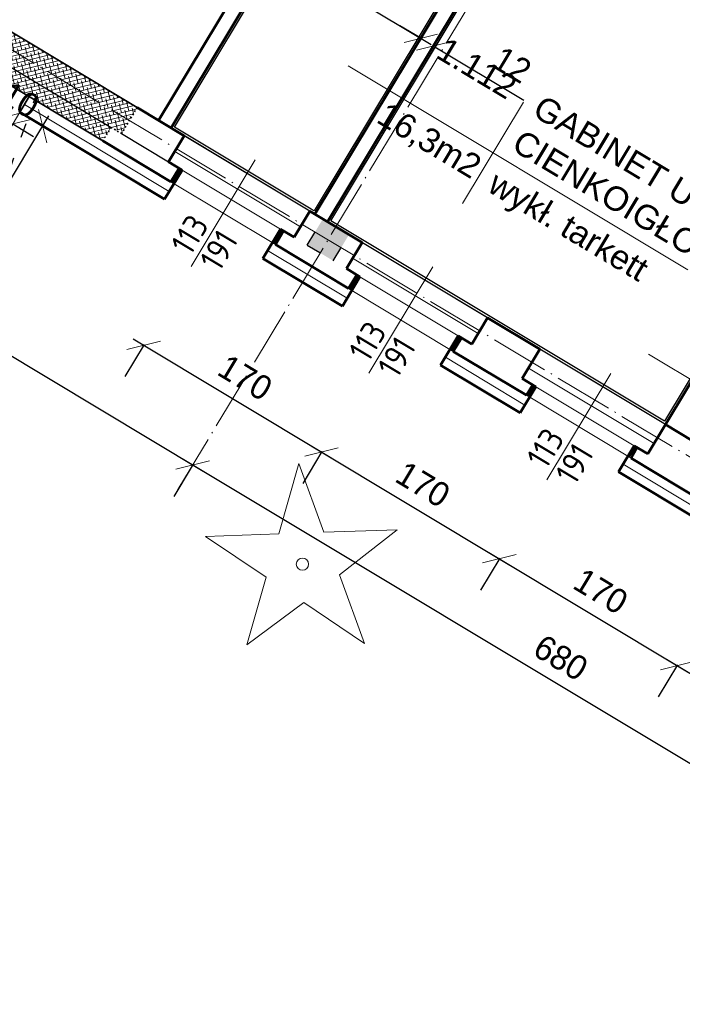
# Model space of a CAD drawing. Header units: millimetres. Extents: x -642 to 14033, y 1994 to 13520.
# Tile 17 of 72: x 6156 to 6699, y 3895 to 4703. Entities that reach past the tile are written whole.
import ezdxf

# ---------------------------------------------------------------- set-up
doc = ezdxf.new("R2010")
doc.units = ezdxf.units.MM
doc.linetypes.add('ACAD_ISO03W100', pattern=[30, 12, -18])
doc.linetypes.add('ACAD_ISO04W100', pattern=[30.5, 24, -3, 0.5, -3])
doc.layers.add('daszek', color=30, linetype='Continuous')
for name, color, linetype, lineweight in [('drzewka', 95, 'Continuous', 18), ('ocieplenie', 60, 'BATTING', 9), ('okno', 2, 'Continuous', 13), ('okno widok', 8, 'Continuous', 15), ('opisy drzwi', 40, 'Continuous', 13), ('opisy pom', 3, 'Continuous', 18), ('podciąg', 10, 'ACAD_ISO03W100', 25), ('symetria', 7, 'ACAD_ISO04W100', 9), ('wymiary', 1, 'Continuous', 13), ('ściana', 4, 'Continuous', 50)]:
    doc.layers.add(name, color=color, linetype=linetype, lineweight=lineweight)
doc.layers.add('POWIERZCHNIA', color=123, linetype='Continuous', plot=False)
doc.styles.add('ISO', font='isocp.shx')
doc.styles.add('SYSTEM', font='TXT')
doc.linetypes.add('BATTING', pattern='A,0.0001,-0.1,[134,ltypeshp.shx,S=0.1,R=0,X=-0.1,Y=0],-0.2,[134,ltypeshp.shx,S=0.1,R=180,X=0.1,Y=0],-0.1', length=0.4001)
doc.dimstyles.new('Jacek2', dxfattribs={"dimscale": 2, "dimtxt": 10, "dimasz": 10, "dimexe": 15, "dimexo": 15, "dimgap": 5, "dimtad": 1, "dimdec": 0, "dimzin": 0, "dimdsep": 46, "dimtxsty": 'Standard', "dimblk": 'OBLIQUE', "dimcen": 0, "dimdle": 5, "dimadec": 1, "dimazin": 0, "dimtfac": 1, "dimtdec": 0, "dimtofl": 0, "dimtmove": 0, "dimatfit": 3, "dimfxl": 1, "dimtolj": 1, "dimtzin": 0, "dimarcsym": 0})

# ---------------------------------------------------------------- blocks, each defined once
blk = doc.blocks.new('_OBLIQUE')
at = {"color": 0, "linetype": 'ByBlock'}
blk.add_line((-0.5, -0.5), (0.5, 0.5), dxfattribs=at)
blk = doc.blocks.new('*D328')
at = {"layer": 'Defpoints', "color": 0, "transparency": 16777216}
for p in [(6273.56, 4462.12), (6419.28, 4374.57), (6403.53, 4348.35)]:
    blk.add_point(p, dxfattribs=at)
at = {"layer": 'wymiary', "color": 0, "lineweight": -2, "transparency": 16777216}
for p, q in [((6249.24, 4441.05), (6412.1, 4343.2)), ((6258.11, 4436.41), (6242.36, 4410.19)), ((6403.83, 4348.85), (6388.08, 4322.63))]:
    blk.add_line(p, q, dxfattribs=at)
at = {"layer": 'wymiary', "color": 0, "lineweight": -2, "transparency": 16777216, "xscale": 20, "yscale": 20, "zscale": 20}
for p, rotation in [((6257.81, 4435.9), 148.9999999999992), ((6403.53, 4348.35), 328.9999999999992)]:
    blk.add_blockref('_OBLIQUE', p, dxfattribs=dict(at, rotation=rotation))
at = {"layer": 'wymiary', "color": 0, "transparency": 16777216, "insert": (6340.97, 4409.27), "char_height": 20, "attachment_point": 5, "rotation": 329}
blk.add_mtext('\\A1;170', dxfattribs=at)
blk = doc.blocks.new('*D329')
at = {"layer": 'Defpoints', "color": 0, "transparency": 16777216}
for p in [(6419.28, 4374.57), (6565, 4287.01), (6549.25, 4260.79)]:
    blk.add_point(p, dxfattribs=at)
at = {"layer": 'wymiary', "color": 0, "lineweight": -2, "transparency": 16777216}
for p, q in [((6394.96, 4353.5), (6557.82, 4255.64)), ((6403.83, 4348.85), (6388.08, 4322.63)), ((6549.55, 4261.29), (6533.8, 4235.08))]:
    blk.add_line(p, q, dxfattribs=at)
at = {"layer": 'wymiary', "color": 0, "lineweight": -2, "transparency": 16777216, "xscale": 20, "yscale": 20, "zscale": 20}
for p, rotation in [((6403.53, 4348.35), 148.9999999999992), ((6549.25, 4260.79), 328.9999999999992)]:
    blk.add_blockref('_OBLIQUE', p, dxfattribs=dict(at, rotation=rotation))
at = {"layer": 'wymiary', "color": 0, "transparency": 16777216, "insert": (6486.69, 4321.71), "char_height": 20, "attachment_point": 5, "rotation": 329}
blk.add_mtext('\\A1;170', dxfattribs=at)
blk = doc.blocks.new('*D333')
at = {"layer": 'Defpoints', "color": 0, "transparency": 16777216}
for p in [(6565, 4287.01), (6710.72, 4199.45), (6694.97, 4173.23)]:
    blk.add_point(p, dxfattribs=at)
at = {"layer": 'wymiary', "color": 0, "lineweight": -2, "transparency": 16777216}
for p, q in [((6540.68, 4265.94), (6703.54, 4168.08)), ((6549.55, 4261.29), (6533.8, 4235.08)), ((6695.27, 4173.74), (6679.51, 4147.52))]:
    blk.add_line(p, q, dxfattribs=at)
at = {"layer": 'wymiary', "color": 0, "lineweight": -2, "transparency": 16777216, "xscale": 20, "yscale": 20, "zscale": 20}
for p, rotation in [((6549.25, 4260.79), 148.9999999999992), ((6694.97, 4173.23), 328.9999999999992)]:
    blk.add_blockref('_OBLIQUE', p, dxfattribs=dict(at, rotation=rotation))
at = {"layer": 'wymiary', "color": 0, "transparency": 16777216, "insert": (6632.41, 4234.16), "char_height": 20, "attachment_point": 5, "rotation": 329}
blk.add_mtext('\\A1;170', dxfattribs=at)
blk = doc.blocks.new('*D334')
at = {"layer": 'Defpoints', "color": 0, "transparency": 16777216}
for p in [(6710.72, 4199.45), (6856.44, 4111.9), (6840.68, 4085.68)]:
    blk.add_point(p, dxfattribs=at)
at = {"layer": 'wymiary', "color": 0, "lineweight": -2, "transparency": 16777216}
for p, q in [((6686.39, 4178.38), (6849.26, 4080.53)), ((6695.27, 4173.74), (6679.51, 4147.52)), ((6840.99, 4086.18), (6825.23, 4059.96))]:
    blk.add_line(p, q, dxfattribs=at)
at = {"layer": 'wymiary', "color": 0, "lineweight": -2, "transparency": 16777216, "xscale": 20, "yscale": 20, "zscale": 20}
for p, rotation in [((6694.97, 4173.23), 148.9999999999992), ((6840.68, 4085.68), 328.9999999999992)]:
    blk.add_blockref('_OBLIQUE', p, dxfattribs=dict(at, rotation=rotation))
at = {"layer": 'wymiary', "color": 0, "transparency": 16777216, "insert": (6778.13, 4146.6), "char_height": 20, "attachment_point": 5, "rotation": 329}
blk.add_mtext('\\A1;170', dxfattribs=at)
blk = doc.blocks.new('*D339')
at = {"layer": 'Defpoints', "color": 0, "transparency": 16777216}
for p in [(6150.16, 4636.32), (6158.73, 4631.17), (6150.43, 4617.35)]:
    blk.add_point(p, dxfattribs=at)
at = {"layer": 'wymiary', "color": 0, "lineweight": -2, "transparency": 16777216}
for p, q in [((6141.85, 4622.5), (6124.71, 4632.81)), ((6134.7, 4610.61), (6126.4, 4596.79)), ((6150.43, 4617.35), (6167.57, 4607.05)), ((6143.28, 4605.46), (6134.97, 4591.64))]:
    blk.add_line(p, q, dxfattribs=at)
at = {"layer": 'wymiary', "color": 0, "lineweight": -2, "transparency": 16777216, "xscale": 20, "yscale": 20, "zscale": 20}
for p, rotation in [((6141.85, 4622.5), 328.9999999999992), ((6150.43, 4617.35), 148.9999999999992)]:
    blk.add_blockref('_OBLIQUE', p, dxfattribs=dict(at, rotation=rotation))
at = {"layer": 'wymiary', "color": 0, "transparency": 16777216, "insert": (6156.44, 4637.07), "char_height": 20, "attachment_point": 5, "rotation": 329}
blk.add_mtext('\\A1;10', dxfattribs=at)
blk = doc.blocks.new('*D356')
at = {"layer": 'Defpoints', "color": 0, "transparency": 16777216}
for p in [(6156.15, 4626.89), (6175.01, 4615.55), (6037.69, 4429.74)]:
    blk.add_point(p, dxfattribs=at)
at = {"layer": 'wymiary', "color": 0, "lineweight": -2, "transparency": 16777216}
for p, q in [((6051.4, 4409.83), (6180.16, 4624.12)), ((6181.87, 4611.43), (6200.73, 4600.1)), ((6063.41, 4414.29), (6082.27, 4402.95))]:
    blk.add_line(p, q, dxfattribs=at)
at = {"layer": 'wymiary', "color": 0, "lineweight": -2, "transparency": 16777216, "xscale": 20, "yscale": 20, "zscale": 20}
for p, rotation in [((6175.01, 4615.55), 58.99999999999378), ((6056.56, 4418.4), 238.9999999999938)]:
    blk.add_blockref('_OBLIQUE', p, dxfattribs=dict(at, rotation=rotation))
at = {"layer": 'wymiary', "color": 0, "transparency": 16777216, "insert": (6098.64, 4527.28), "char_height": 20, "attachment_point": 5, "rotation": 59}
blk.add_mtext('\\A1;230', dxfattribs=at)
blk = doc.blocks.new('*D388')
at = {"layer": 'Defpoints', "color": 0, "transparency": 16777216}
for p in [(6366.99, 4758.38), (6484.85, 4687.57), (6484.85, 4687.57)]:
    blk.add_point(p, dxfattribs=at)
at = {"layer": 'wymiary', "color": 0, "lineweight": -2, "transparency": 16777216}
blk.add_line((6358.42, 4763.53), (6493.43, 4682.42), dxfattribs=at)
at = {"layer": 'wymiary', "color": 0, "lineweight": -2, "transparency": 16777216, "xscale": 20, "yscale": 20, "zscale": 20}
for p, rotation in [((6366.99, 4758.38), 148.9999999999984), ((6484.85, 4687.57), 328.9999999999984)]:
    blk.add_blockref('_OBLIQUE', p, dxfattribs=dict(at, rotation=rotation))
at = {"layer": 'wymiary', "color": 0, "transparency": 16777216, "insert": (6436.23, 4740.12), "char_height": 20, "attachment_point": 5, "rotation": 329}
blk.add_mtext('\\A1;137', dxfattribs=at)
blk = doc.blocks.new('*D389')
at = {"layer": 'Defpoints', "color": 0, "transparency": 16777216}
for p in [(6484.85, 4687.57), (6495.14, 4681.39), (6495.14, 4681.39)]:
    blk.add_point(p, dxfattribs=at)
at = {"layer": 'wymiary', "color": 0, "lineweight": -2, "transparency": 16777216}
for p, q in [((6484.85, 4687.57), (6467.71, 4697.87)), ((6495.14, 4681.39), (6569.43, 4636.75))]:
    blk.add_line(p, q, dxfattribs=at)
at = {"layer": 'wymiary', "color": 0, "lineweight": -2, "transparency": 16777216, "xscale": 20, "yscale": 20, "zscale": 20}
for p, rotation in [((6484.85, 4687.57), 328.9999999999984), ((6495.14, 4681.39), 148.9999999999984)]:
    blk.add_blockref('_OBLIQUE', p, dxfattribs=dict(at, rotation=rotation))
at = {"layer": 'wymiary', "color": 0, "transparency": 16777216, "insert": (6559.73, 4665.91), "char_height": 20, "attachment_point": 5, "rotation": 329}
blk.add_mtext('\\A1;12', dxfattribs=at)
blk = doc.blocks.new('*D593')
at = {"layer": 'Defpoints', "color": 0, "transparency": 16777216}
for p in [(6297.89, 4337.57), (6297.89, 4337.57), (6880.76, 3987.34)]:
    blk.add_point(p, dxfattribs=at)
at = {"layer": 'wymiary', "color": 0, "lineweight": -2, "transparency": 16777216}
blk.add_line((6889.33, 3982.19), (6289.31, 4342.72), dxfattribs=at)
at = {"layer": 'wymiary', "color": 0, "lineweight": -2, "transparency": 16777216, "xscale": 20, "yscale": 20, "zscale": 20}
for p, rotation in [((6297.89, 4337.57), 148.9999999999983), ((6880.76, 3987.34), 328.9999999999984)]:
    blk.add_blockref('_OBLIQUE', p, dxfattribs=dict(at, rotation=rotation))
at = {"layer": 'wymiary', "color": 0, "transparency": 16777216, "insert": (6599.62, 4179.6), "char_height": 20, "attachment_point": 5, "rotation": 329}
blk.add_mtext('\\A1;680', dxfattribs=at)
blk = doc.blocks.new('*D594')
at = {"layer": 'Defpoints', "color": 0, "transparency": 16777216}
for p in [(5730.04, 4712.81), (5715.01, 4687.79), (6312.92, 4362.58)]:
    blk.add_point(p, dxfattribs=at)
at = {"layer": 'wymiary', "color": 0, "lineweight": -2, "transparency": 16777216}
for p, q in [((6306.46, 4332.41), (5706.44, 4692.94)), ((5714.59, 4687.09), (5699.56, 4662.07)), ((6297.47, 4336.87), (6282.43, 4311.85))]:
    blk.add_line(p, q, dxfattribs=at)
at = {"layer": 'wymiary', "color": 0, "lineweight": -2, "transparency": 16777216, "xscale": 20, "yscale": 20, "zscale": 20}
for p, rotation in [((5715.01, 4687.79), 148.9999999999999), ((6297.88, 4337.56), 328.9999999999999)]:
    blk.add_blockref('_OBLIQUE', p, dxfattribs=dict(at, rotation=rotation))
at = {"layer": 'wymiary', "color": 0, "transparency": 16777216, "insert": (6016.75, 4529.82), "char_height": 20, "attachment_point": 5, "rotation": 329}
blk.add_mtext('\\A1;680', dxfattribs=at)

msp = doc.modelspace()

# ---------------------------------------------------------------- hatches: boundary and pattern name
at = {"layer": 'ocieplenie'}
h = msp.add_hatch(dxfattribs=at)
h.set_pattern_fill('ANSI38', color=256, angle=329, style=0)
h.set_pattern_definition([(14, (-3062.6168, 7222.0413), (-0.768102, 3.0806889), []), (104, (-3062.6168, 7222.0413), (-4.616893, 5.3932758), [7.9375, -4.7625])])
h.paths.add_polyline_path([(6149.59, 4692.66), (6136.72, 4671.23), (6198, 4634.4), (6210.88, 4655.83)])
h.paths.add_polyline_path([(6136.72, 4671.23), (6135.17, 4668.66), (6143.74, 4663.51), (6138.59, 4654.94), (6191.31, 4623.26), (6198, 4634.4)])
h.paths.add_polyline_path([(6191.31, 4623.26), (6224.31, 4603.43), (6231, 4614.58), (6198, 4634.4)])
h.paths.add_polyline_path([(6231, 4614.58), (6239.58, 4609.43), (6252.45, 4630.85), (6210.88, 4655.83), (6198, 4634.4)])
at = {"layer": 'podciąg', "lineweight": -3}
h = msp.add_hatch(color=256, dxfattribs=at)
h.paths.add_polyline_path([(6415.31, 4533), (6404.6, 4539.43), (6391.72, 4518.01), (6402.44, 4511.57)])
h.paths.add_polyline_path([(6426.03, 4526.56), (6415.31, 4533), (6402.44, 4511.57), (6413.15, 4505.13)])

# ---------------------------------------------------------------- linework, layer by layer
for p, q in [((6089.14, 4699.82), (6231, 4614.58)), ((6239.58, 4609.43), (6278.15, 4586.25))]:
    msp.add_line(p, q)
at = {"layer": 'daszek', "linetype": 'ACAD_ISO03W100', "lineweight": 30}
msp.add_line((5955.99, 4041.34), (6168.37, 4637.05), dxfattribs=at)
at = {"layer": 'drzewka'}
msp.add_lwpolyline([(6368.41, 4281.24), (6384.95, 4338.92), (6405.47, 4282.53), (6465.44, 4284.62), (6418.15, 4247.68), (6438.68, 4191.29), (6388.93, 4224.85), (6342.33, 4190.3), (6358.19, 4245.59), (6308.44, 4279.14), (6368.41, 4281.24)], dxfattribs=at)
msp.add_circle((6387.83, 4256.38), 5, dxfattribs=at)
at = {"layer": 'ocieplenie', "linetype": 'BATTING', "ltscale": 14}
for p, q in [((6160.01, 4633.31), (6278.73, 4561.98)), ((6359.31, 4513.57), (6424.45, 4474.42)), ((6505.02, 4426.01), (6570.17, 4386.87)), ((6650.74, 4338.45), (6715.89, 4299.31))]:
    msp.add_line(p, q, dxfattribs=at)
at = {"layer": 'ocieplenie', "linetype": 'BATTING', "ltscale": 3}
for p, q in [((6288.01, 4580.33), (6281.31, 4569.18)), ((6371.15, 4530.37), (6364.45, 4519.22)), ((6433.72, 4492.77), (6427.03, 4481.63)), ((6516.87, 4442.81), (6510.17, 4431.67)), ((6577.9, 4402.64), (6572.75, 4394.07)), ((6661.04, 4352.68), (6655.89, 4344.11))]:
    msp.add_line(p, q, dxfattribs=at)
at = {"layer": 'okno', "ltscale": 0.5}
msp.add_line((6156.15, 4626.89), (6037.69, 4429.74), dxfattribs=at)
at = {"layer": 'okno'}
for p, q in [((6283.3, 4594.82), (6386.16, 4533.02)), ((6289.29, 4579.55), (6369.86, 4531.14)), ((6429.02, 4507.26), (6531.88, 4445.46)), ((6435.01, 4492), (6515.58, 4443.58)), ((6573.19, 4417.14), (6676.05, 4355.33)), ((6579.18, 4401.87), (6659.76, 4353.46))]:
    msp.add_line(p, q, dxfattribs=at)
at = {"layer": 'okno widok'}
for p, q in [((6161.31, 4641.29), (6224.31, 4603.43)), ((6291.02, 4607.68), (6393.88, 4545.87)), ((6280.02, 4569.96), (6365.74, 4518.45)), ((6436.74, 4520.12), (6539.6, 4458.32)), ((6425.74, 4482.4), (6511.46, 4430.89)), ((6582.46, 4432.56), (6685.32, 4370.76)), ((6571.46, 4394.84), (6657.18, 4343.34))]:
    msp.add_line(p, q, dxfattribs=at)
at = {"layer": 'opisy drzwi'}
for p, q in [((6349.09, 4587.82), (6296.68, 4500.59)), ((6494.81, 4500.26), (6442.4, 4413.03)), ((6640.52, 4412.7), (6588.11, 4325.48))]:
    msp.add_line(p, q, dxfattribs=at)
at = {"layer": 'opisy pom'}
for p, q in [((6425.46, 4665), (6703.75, 4497.78)), ((6569.17, 4635.26), (6519.19, 4552.07)), ((6671.41, 4428.67), (6949.7, 4261.45))]:
    msp.add_line(p, q, dxfattribs=at)
at = {"layer": 'podciąg', "lineweight": -3}
for p, q in [((6391.72, 4518.01), (6404.6, 4539.43)), ((6404.6, 4539.43), (6426.03, 4526.56)), ((6413.15, 4505.13), (6426.03, 4526.56)), ((6391.72, 4518.01), (6413.15, 4505.13))]:
    msp.add_line(p, q, dxfattribs=at)
at = {"layer": 'POWIERZCHNIA'}
for points in [[(6217.08, 4889.57), (6277.63, 4990.21), (6550.96, 5055.81), (6664.96, 4987.31), (6398.17, 4543.3), (6393.88, 4545.87), (6280.31, 4614.12), (6385.14, 4788.59), (6217.14, 4889.67)], [(6676.69, 4938.88), (6694.96, 4969.28), (6952.11, 4814.77), (6685.32, 4370.76), (6408.46, 4537.12), (6656.98, 4950.73), (6676.69, 4938.88), (6694.96, 4969.28)]]:
    msp.add_lwpolyline(points, dxfattribs=at)
for points in [[(6219.88, 4890.35), (6278.91, 4988.46), (6550.63, 5053.68), (6662.21, 4986.63), (6397.49, 4546.04), (6394.91, 4547.59), (6283.05, 4614.8), (6387.88, 4789.27)], [(6695.64, 4966.54), (6949.37, 4814.09), (6684.64, 4373.5), (6411.2, 4537.8), (6657.66, 4947.98), (6677.38, 4936.14)]]:
    msp.add_lwpolyline(points, close=True, dxfattribs=at)
at = {"layer": 'symetria', "linetype": 'ACAD_ISO04W100', "ltscale": 2}
for p, q in [((6285.8, 4317.46), (6831.68, 5225.95)), ((5813.16, 4880.26), (9122.21, 2891.98))]:
    msp.add_line(p, q, dxfattribs=at)
at = {"layer": 'ściana'}
for p, q in [((6671.14, 4997.6), (6398.17, 4543.3)), ((6385.14, 4788.59), (6280.31, 4614.12)), ((6368.67, 4784.48), (6270.02, 4620.3)), ((6513.29, 4711.59), (6408.46, 4537.12)), ((6853.74, 4651.05), (6685.32, 4370.76)), ((6156.15, 4626.89), (6274.87, 4555.55)), ((6252.45, 4630.85), (6252.45, 4630.85)), ((6252.45, 4630.85), (6291.02, 4607.68)), ((6224.31, 4603.43), (6280.02, 4569.96)), ((6291.02, 4607.68), (6278.15, 4586.25)), ((6278.15, 4586.25), (6289.29, 4579.55)), ((6289.29, 4579.55), (6274.87, 4555.55)), ((6286.72, 4581.1), (6280.02, 4569.96)), ((6393.88, 4545.87), (6381.01, 4524.44)), ((6393.88, 4545.87), (6436.74, 4520.12)), ((6369.86, 4531.14), (6355.44, 4507.14)), ((6369.86, 4531.14), (6381.01, 4524.44)), ((6372.44, 4529.59), (6365.74, 4518.45)), ((6365.74, 4518.45), (6425.74, 4482.4)), ((6436.74, 4520.12), (6423.87, 4498.69)), ((6355.44, 4507.14), (6420.59, 4468)), ((6423.87, 4498.69), (6435.01, 4492)), ((6435.01, 4492), (6420.59, 4468)), ((6432.44, 4493.54), (6425.74, 4482.4)), ((6539.6, 4458.32), (6526.73, 4436.89)), ((6539.6, 4458.32), (6582.46, 4432.56)), ((6515.58, 4443.58), (6501.16, 4419.58)), ((6518.15, 4442.04), (6511.46, 4430.89)), ((6515.58, 4443.58), (6526.73, 4436.89)), ((6511.46, 4430.89), (6571.46, 4394.84)), ((6582.46, 4432.56), (6568.04, 4408.56)), ((6501.16, 4419.58), (6566.31, 4380.44)), ((6568.04, 4408.56), (6579.18, 4401.87)), ((6579.18, 4401.87), (6566.31, 4380.44)), ((6576.61, 4403.41), (6571.46, 4394.84)), ((6685.32, 4370.76), (6670.9, 4346.76)), ((6685.32, 4370.76), (6728.18, 4345.01)), ((6659.76, 4353.46), (6646.88, 4332.03)), ((6659.76, 4353.46), (6670.9, 4346.76)), ((6662.33, 4351.91), (6657.18, 4343.34)), ((6657.18, 4343.34), (6717.18, 4307.29)), ((6646.88, 4332.03), (6712.03, 4292.88))]:
    msp.add_line(p, q, dxfattribs=at)
at = {"layer": 'ściana', "lineweight": 35}
for p, q in [((6149.59, 4692.66), (6252.45, 4630.85)), ((6082.44, 4688.67), (6224.31, 4603.43)), ((6163.88, 4639.74), (6156.15, 4626.89))]:
    msp.add_line(p, q, dxfattribs=at)
at = {"layer": 'ściana', "linetype": 'ACAD_ISO03W100', "lineweight": 35, "ltscale": 0.1}
for p, q in [((6252.45, 4630.85), (6239.58, 4609.43)), ((6231, 4614.58), (6224.31, 4603.43)), ((6231, 4614.58), (6239.58, 4609.43))]:
    msp.add_line(p, q, dxfattribs=at)

# ---------------------------------------------------------------- texts
at = {"layer": 'opisy drzwi', "style": 'ISO'}
for s, p in [('113', (6296.18, 4508.37)), ('191', (6319.82, 4495.23)), ('113', (6441.9, 4420.81)), ('191', (6465.54, 4407.67)), ('113', (6587.62, 4333.26)), ('191', (6611.26, 4320.12))]:
    msp.add_text(s, height=20, rotation=59, dxfattribs=at).set_placement(p)
at = {"layer": 'opisy pom', "char_height": 19.8, "attachment_point": 1, "rotation": 329, "style": 'SYSTEM'}
for s, insert in [('{\\fArial|b0|i0|c238|p34;1.112   GABINET USG I BIOPSJI \\P            CIENKOIGŁOWEJ}', (6506.31, 4689.45)), ('{\\fArial|b0|i0|c238|p34;16,3m2}', (6457.61, 4636.25)), ('{\\fArial|b0|i0|c238|p34;wykł. tarkett}', (6548.55, 4579.76))]:
    msp.add_mtext(s, dxfattribs=dict(at, insert=insert))

# ---------------------------------------------------------------- dimensions: what is measured, and where the dimension line sits
at = {"layer": 'wymiary'}
dim = msp.add_linear_dim(base=(6484.85, 4687.57), p1=(6366.99, 4758.38), p2=(6484.85, 4687.57), angle=329, text='137', dimstyle='Jacek2', dxfattribs=at)
dim.commit()
dim.dimension.update_dxf_attribs({"geometry": '*D388', "text_midpoint": (6436.23, 4740.12)})
dim = msp.add_aligned_dim(p1=(6312.92, 4362.58), p2=(5730.04, 4712.81), distance=29.19, dimstyle='Jacek2', dxfattribs=at)
dim.commit()
dim.dimension.update_dxf_attribs({"geometry": '*D594', "text_midpoint": (6016.75, 4529.82)})
for base, p1, p2, angle, picture, middle in [((6495.14, 4681.39), (6484.85, 4687.57), (6495.14, 4681.39), 329, '*D389', (6559.73, 4665.91)), ((6175.01, 4615.55), (6037.69, 4429.74), (6156.15, 4626.89), 59, '*D356', (6098.64, 4527.28)), ((6403.53, 4348.35), (6273.56, 4462.12), (6419.28, 4374.57), 329, '*D328', (6340.97, 4409.27)), ((6549.25, 4260.79), (6419.28, 4374.57), (6565, 4287.01), 329, '*D329', (6486.69, 4321.71)), ((6694.97, 4173.23), (6565, 4287.01), (6710.72, 4199.45), 329, '*D333', (6632.41, 4234.16)), ((6840.68, 4085.68), (6710.72, 4199.45), (6856.44, 4111.9), 329, '*D334', (6778.13, 4146.6))]:
    dim = msp.add_linear_dim(base=base, p1=p1, p2=p2, angle=angle, dimstyle='Jacek2', dxfattribs=at)
    dim.commit()
    dim.dimension.update_dxf_attribs({"geometry": picture, "text_midpoint": middle})
dim = msp.add_linear_dim(base=(6150.43, 4617.35), p1=(6150.16, 4636.32), p2=(6158.73, 4631.17), angle=329, dimstyle='Jacek2', dxfattribs=at)
dim.commit()
dim.dimension.update_dxf_attribs({"geometry": '*D339', "text_midpoint": (6146.14, 4619.93), "dimtype": 160})
dim = msp.add_linear_dim(base=(6297.89, 4337.57), p1=(6880.76, 3987.34), p2=(6297.89, 4337.57), angle=329, dimstyle='Jacek2', override={"dimtmove": 1}, dxfattribs=at)
dim.commit()
dim.dimension.update_dxf_attribs({"geometry": '*D593', "text_midpoint": (6599.62, 4179.6)})

doc.saveas('drawing.dxf')
